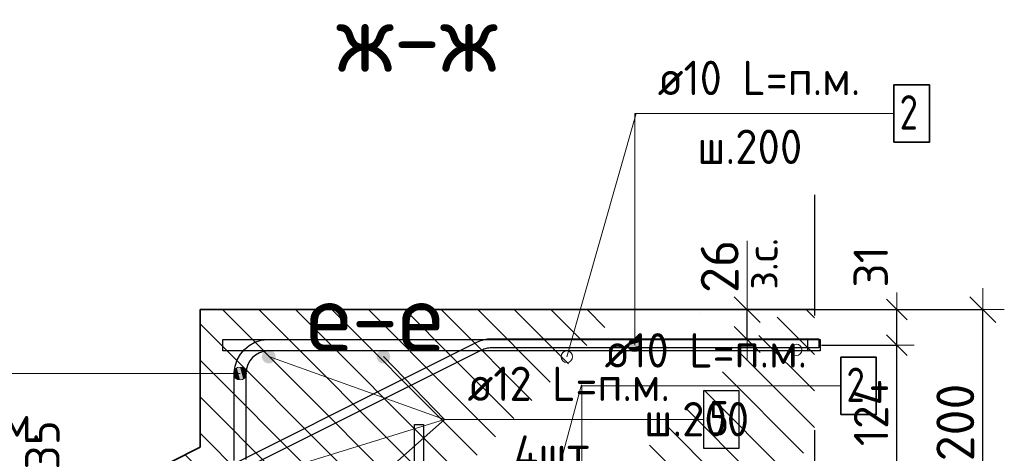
# Model space of a CAD drawing. Header units: metres. Extents: x -38 to 93, y -15 to 21.
# Tile 91 of 194: x 72.023 to 72.882, y 2.42 to 2.798. Entities that reach past the tile are written whole.
import ezdxf

# ---------------------------------------------------------------- set-up
doc = ezdxf.new("R2010")
doc.units = ezdxf.units.M
doc.header["$PDMODE"] = 65
doc.linetypes.add('______4', pattern=[0.135, 0.105, -0.03])
for name, color, linetype, lineweight in [('XR$3$Арм. стержнями верхней зоны', 180, 'Continuous', 35), ('XR$3$Арм.стержн.горизонт. 1', 180, 'Continuous', 35), ('XR$3$ВК__отв в полу 1-2 эт', 220, 'Continuous', 25), ('XR$5$Арм. стержнями верхней зоны', 180, 'Continuous', 35), ('XR$5$Арм.стержн. Арматура края', 96, 'Continuous', 35), ('XR$5$Арм.стержн. Доп. арматура', 180, 'Continuous', 35), ('XR$5$ВК__отв в полу 1-2 эт', 220, 'Continuous', 25), ('XR$5$Размерная линия (1)', 7, 'Continuous', 13), ('XR$5$Размерная линия_ общее', 7, 'Continuous', 13)]:
    doc.layers.add(name, color=color, linetype=linetype, lineweight=lineweight)
doc.styles.add('ISOCPEUR', font='txt')
doc.dimstyles.new('DIMSTYLE_10', dxfattribs={"dimtxt": 0.033, "dimasz": 0.0375, "dimexe": 0, "dimexo": 0, "dimgap": 0.0165, "dimtad": 2, "dimdec": 0, "dimlfac": 1000, "dimrnd": 1, "dimzin": 12, "dimdsep": 46, "dimtxsty": 'ISOCPEUR', "dimblk1": 'ALL_ML_STRICH', "dimblk2": 'ALL_ML_STRICH', "dimsah": 1, "dimcen": 0, "dimclrd": 7, "dimclre": 256, "dimclrt": 7, "dimadec": 0, "dimazin": 0, "dimtfac": 1, "dimtdec": 0, "dimtix": 1, "dimtmove": 2, "dimatfit": 3, "dimfxl": 0, "dimtvp": 1.2, "dimtzin": 0, "dimlwd": 0, "dimlwe": -3, "dimarcsym": 0})
doc.dimstyles.new('DIMSTYLE_12', dxfattribs={"dimtxt": 0.03, "dimasz": 0.03, "dimexe": 0, "dimexo": 0, "dimgap": 0.015, "dimtad": 2, "dimdec": 0, "dimlfac": 1000, "dimrnd": 1, "dimzin": 12, "dimdsep": 46, "dimtxsty": 'ISOCPEUR', "dimblk1": 'ALL_ML_STRICH', "dimblk2": 'ALL_ML_STRICH', "dimsah": 1, "dimcen": 0, "dimclrd": 7, "dimclre": 256, "dimclrt": 7, "dimadec": 0, "dimazin": 0, "dimtfac": 1, "dimtdec": 0, "dimtix": 1, "dimtmove": 2, "dimatfit": 3, "dimfxl": 0, "dimtzin": 0, "dimlwd": 0, "dimlwe": -3, "dimarcsym": 0})
doc.dimstyles.new('DIMSTYLE_14', dxfattribs={"dimtxt": 0.03, "dimasz": 0.03, "dimexe": 0, "dimexo": 0, "dimgap": 0.015, "dimtad": 2, "dimdec": 0, "dimlfac": 1000, "dimrnd": 1, "dimzin": 12, "dimdsep": 46, "dimtxsty": 'ISOCPEUR', "dimblk1": 'ALL_ML_STRICH', "dimblk2": 'ALL_ML_STRICH', "dimsah": 1, "dimcen": 0, "dimclrd": 7, "dimclre": 256, "dimclrt": 7, "dimadec": 0, "dimazin": 0, "dimtfac": 1, "dimtdec": 0, "dimtix": 1, "dimtmove": 2, "dimatfit": 3, "dimfxl": 0, "dimtvp": 1.2, "dimtzin": 0, "dimlwd": 0, "dimlwe": -3, "dimarcsym": 0})
doc.dimstyles.new('DIMSTYLE_18', dxfattribs={"dimtxt": 0.03, "dimasz": 0.03, "dimexe": 0, "dimexo": 0, "dimgap": 0.015, "dimtad": 2, "dimdec": 0, "dimlfac": 1000, "dimrnd": 5, "dimzin": 12, "dimdsep": 46, "dimtxsty": 'ISOCPEUR', "dimblk1": 'ALL_ML_STRICH', "dimblk2": 'ALL_ML_STRICH', "dimsah": 1, "dimcen": 0, "dimclrd": 7, "dimclre": 256, "dimclrt": 7, "dimadec": 0, "dimazin": 0, "dimtfac": 1, "dimtdec": 0, "dimtix": 1, "dimtmove": 2, "dimatfit": 3, "dimfxl": 0, "dimtvp": 1.2, "dimtzin": 0, "dimlwd": 0, "dimlwe": -3, "dimarcsym": 0})
doc.dimstyles.new('DIMSTYLE_8', dxfattribs={"dimtxt": 0.033, "dimasz": 0.0375, "dimexe": 0, "dimexo": 0, "dimgap": 0.0165, "dimtad": 2, "dimdec": 0, "dimlfac": 1000, "dimrnd": 1, "dimzin": 12, "dimdsep": 46, "dimtxsty": 'ISOCPEUR', "dimblk1": 'ALL_ML_STRICH', "dimblk2": 'ALL_ML_STRICH', "dimsah": 1, "dimcen": 0, "dimclrd": 7, "dimclre": 256, "dimclrt": 7, "dimadec": 0, "dimazin": 0, "dimtfac": 1, "dimtdec": 0, "dimtix": 1, "dimtmove": 2, "dimatfit": 3, "dimfxl": 0, "dimtzin": 0, "dimlwd": 0, "dimlwe": -3, "dimarcsym": 0})
pattern_1 = [(135, (0, 0), (-0.031819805, -0.031819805), [0.4, -0.05, 0, -0.05]), (135, (-0.01591, -0.01591), (-0.031819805, -0.031819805), [0.8, -0.1, 0.1, -0.1])]

# ---------------------------------------------------------------- blocks, each defined once
blk = doc.blocks.new('ALL_ML_STRICH')
at = {"color": 0, "linetype": 'ByBlock', "lineweight": -2}
for p, q in [((0, -0.5), (0, 0.5)), ((-0.3, -0.3), (0.3, 0.3)), ((-1, 0), (0.5, 0))]:
    blk.add_line(p, q, dxfattribs=at)
blk = doc.blocks.new('*D541')
at = {"layer": 'DEFPOINTS', "color": 7, "linetype": 'Continuous', "lineweight": 13, "transparency": 33554687}
for p in [(72.69135, 2.54518), (72.69135, 2.34518), (72.8629, 2.34518)]:
    blk.add_point(p, dxfattribs=at)
at = {"layer": 'XR$5$Размерная линия_ общее', "color": 253, "linetype": 'Continuous', "lineweight": -2, "true_color": 0xa0a0a0, "transparency": 33554687}
for p, q in [((72.71135, 2.54518), (72.8629, 2.54518)), ((72.71135, 2.34518), (72.8629, 2.34518))]:
    blk.add_line(p, q, dxfattribs=at)
at = {"layer": 'XR$5$Размерная линия_ общее', "color": 7, "linetype": 'Continuous', "lineweight": -2, "transparency": 33554687}
blk.add_line((72.8629, 2.34518), (72.8629, 2.54518), dxfattribs=at)
at = {"layer": 'XR$5$Размерная линия_ общее', "color": 7, "linetype": 'Continuous', "lineweight": 13, "transparency": 33554687, "xscale": 0.0375, "yscale": 0.0375, "zscale": 0.0375}
for p, rotation in [((72.8629, 2.54518), 90), ((72.8629, 2.34518), 270)]:
    blk.add_blockref('ALL_ML_STRICH', p, dxfattribs=dict(at, rotation=rotation))
at = {"layer": 'XR$5$Размерная линия_ общее', "color": 7, "linetype": 'Continuous', "lineweight": 13, "transparency": 33554687, "insert": (72.8389, 2.44683), "char_height": 0.033, "width": 0.099, "attachment_point": 5, "rotation": 90, "style": 'ISOCPEUR'}
blk.add_mtext('\\A1;{200}', dxfattribs=at)
blk = doc.blocks.new('*D691')
at = {"layer": 'DEFPOINTS', "color": 7, "linetype": 'Continuous', "lineweight": 13, "transparency": 33554687}
for p in [(72.70226, 2.51418), (72.69524, 2.39018), (72.7879, 2.39018)]:
    blk.add_point(p, dxfattribs=at)
at = {"layer": 'XR$5$Размерная линия (1)', "color": 9, "linetype": 'Continuous', "lineweight": -2, "true_color": 0xc7c7c7, "transparency": 33554687}
for p, q in [((72.72226, 2.51418), (72.7879, 2.51418)), ((72.71524, 2.39018), (72.7879, 2.39018))]:
    blk.add_line(p, q, dxfattribs=at)
at = {"layer": 'XR$5$Размерная линия (1)', "color": 7, "linetype": 'Continuous', "lineweight": -2, "transparency": 33554687}
blk.add_line((72.7879, 2.39018), (72.7879, 2.51418), dxfattribs=at)
at = {"layer": 'XR$5$Размерная линия (1)', "color": 7, "linetype": 'Continuous', "lineweight": 13, "transparency": 33554687, "xscale": 0.03, "yscale": 0.03, "zscale": 0.03}
for p, rotation in [((72.7879, 2.51418), 90), ((72.7879, 2.39018), 270)]:
    blk.add_blockref('ALL_ML_STRICH', p, dxfattribs=dict(at, rotation=rotation))
at = {"layer": 'XR$5$Размерная линия (1)', "color": 7, "linetype": 'Continuous', "lineweight": 13, "transparency": 33554687, "insert": (72.7654, 2.45518), "char_height": 0.03, "width": 0.09, "attachment_point": 5, "rotation": 90, "style": 'ISOCPEUR'}
blk.add_mtext('\\A1;{124}', dxfattribs=at)
blk = doc.blocks.new('*D692')
at = {"layer": 'DEFPOINTS', "color": 7, "linetype": 'Continuous', "lineweight": 13, "transparency": 33554687}
for p in [(72.68439, 2.54518), (72.70226, 2.51418), (72.7879, 2.51418)]:
    blk.add_point(p, dxfattribs=at)
at = {"layer": 'XR$5$Размерная линия (1)', "color": 9, "linetype": 'Continuous', "lineweight": -2, "true_color": 0xc7c7c7, "transparency": 33554687}
for p, q in [((72.70439, 2.54518), (72.7879, 2.54518)), ((72.72226, 2.51418), (72.7879, 2.51418))]:
    blk.add_line(p, q, dxfattribs=at)
at = {"layer": 'XR$5$Размерная линия (1)', "color": 7, "linetype": 'Continuous', "lineweight": -2, "transparency": 33554687}
blk.add_line((72.7879, 2.51418), (72.7879, 2.54518), dxfattribs=at)
at = {"layer": 'XR$5$Размерная линия (1)', "color": 7, "linetype": 'Continuous', "lineweight": 13, "transparency": 33554687, "xscale": 0.03, "yscale": 0.03, "zscale": 0.03}
for p, rotation in [((72.7879, 2.54518), 90), ((72.7879, 2.51418), 270)]:
    blk.add_blockref('ALL_ML_STRICH', p, dxfattribs=dict(at, rotation=rotation))
at = {"layer": 'XR$5$Размерная линия (1)', "color": 7, "linetype": 'Continuous', "lineweight": 13, "transparency": 33554687, "insert": (72.76516, 2.58247), "char_height": 0.03, "width": 0.06, "attachment_point": 5, "rotation": 90, "style": 'ISOCPEUR'}
blk.add_mtext('\\A1;{31}', dxfattribs=at)
blk = doc.blocks.new('*D694')
at = {"layer": 'DEFPOINTS', "color": 7, "linetype": 'Continuous', "lineweight": 13, "transparency": 33554687}
for p in [(72.61736, 2.54518), (72.61736, 2.51918), (72.65734, 2.51918)]:
    blk.add_point(p, dxfattribs=at)
at = {"layer": 'XR$5$Размерная линия_ общее', "color": 253, "linetype": 'Continuous', "lineweight": -2, "true_color": 0xa0a0a0, "transparency": 33554687}
for p, q in [((72.63736, 2.54518), (72.65734, 2.54518)), ((72.63736, 2.51918), (72.65734, 2.51918))]:
    blk.add_line(p, q, dxfattribs=at)
at = {"layer": 'XR$5$Размерная линия_ общее', "color": 7, "linetype": 'Continuous', "lineweight": -2, "transparency": 33554687}
blk.add_line((72.65734, 2.51918), (72.65734, 2.54518), dxfattribs=at)
at = {"layer": 'XR$5$Размерная линия_ общее', "color": 7, "linetype": 'Continuous', "lineweight": 13, "transparency": 33554687, "xscale": 0.0375, "yscale": 0.0375, "zscale": 0.0375}
for p, rotation in [((72.65734, 2.54518), 90), ((72.65734, 2.51918), 270)]:
    blk.add_blockref('ALL_ML_STRICH', p, dxfattribs=dict(at, rotation=rotation))
at = {"layer": 'XR$5$Размерная линия_ общее', "color": 7, "linetype": 'Continuous', "lineweight": 13, "transparency": 33554687, "insert": (72.65688, 2.56255), "char_height": 0.027, "width": 0.00135, "attachment_point": 1, "rotation": 90, "line_spacing_factor": 0.60241, "style": 'ISOCPEUR'}
blk.add_mtext('з.с.', dxfattribs=at)
at = {"layer": 'XR$5$Размерная линия_ общее', "color": 7, "linetype": 'Continuous', "lineweight": 13, "transparency": 33554687, "insert": (72.63334, 2.58291), "char_height": 0.033, "width": 0.066, "attachment_point": 5, "rotation": 90, "style": 'ISOCPEUR'}
blk.add_mtext('\\A1;{26}', dxfattribs=at)
blk = doc.blocks.new('*D705')
at = {"layer": 'DEFPOINTS', "color": 7, "linetype": 'Continuous', "lineweight": 13, "transparency": 33554687}
for p in [(72.10003, 2.38518), (72.06519, 2.35018), (72.13995, 2.35018)]:
    blk.add_point(p, dxfattribs=at)
at = {"layer": 'XR$5$Размерная линия (1)', "color": 9, "linetype": 'Continuous', "lineweight": -2, "true_color": 0xc7c7c7, "transparency": 33554687}
for p, q in [((72.08003, 2.38518), (72.06519, 2.38518)), ((72.11995, 2.35018), (72.06519, 2.35018))]:
    blk.add_line(p, q, dxfattribs=at)
at = {"layer": 'XR$5$Размерная линия (1)', "color": 7, "linetype": 'Continuous', "lineweight": -2, "transparency": 33554687}
blk.add_line((72.06519, 2.35018), (72.06519, 2.38518), dxfattribs=at)
at = {"layer": 'XR$5$Размерная линия (1)', "color": 7, "linetype": 'Continuous', "lineweight": 13, "transparency": 33554687, "xscale": 0.03, "yscale": 0.03, "zscale": 0.03}
for p, rotation in [((72.06519, 2.38518), 90), ((72.06519, 2.35018), 270)]:
    blk.add_blockref('ALL_ML_STRICH', p, dxfattribs=dict(at, rotation=rotation))
at = {"layer": 'XR$5$Размерная линия (1)', "color": 7, "linetype": 'Continuous', "lineweight": 13, "transparency": 33554687, "insert": (72.04254, 2.42731), "char_height": 0.03, "width": 0.06, "attachment_point": 5, "rotation": 90, "style": 'ISOCPEUR'}
blk.add_mtext('\\A1;{35}', dxfattribs=at)

msp = doc.modelspace()

# ---------------------------------------------------------------- hatches: boundary and pattern name
at = {"linetype": 'Continuous', "lineweight": 13, "transparency": 33554687}
h = msp.add_hatch(dxfattribs=at)
h.set_pattern_fill('__________540', scale=0.015, style=0, pattern_type=2)
h.set_pattern_definition(pattern_1)
h.paths.add_polyline_path([(72.40003, 2.54518), (72.18003, 2.54518), (72.18003, 2.42518), (72.10003, 2.38518), (72.10003, 2.18518), (72.40003, 2.18518)], flags=0)
h = msp.add_hatch(dxfattribs=at)
h.set_pattern_fill('__________540', scale=0.015, style=0, pattern_type=2)
h.set_pattern_definition(pattern_1)
h.paths.add_polyline_path([(72.40003, 2.54518), (72.40003, 2.34518), (72.71593, 2.34518), (72.71593, 2.54518)], flags=0)
at = {"layer": 'XR$5$Арм. стержнями верхней зоны', "linetype": 'Continuous', "lineweight": 13, "transparency": 33554687}
for points in [[(72.56414, 2.517), (72.55446, 2.517), (72.55367, 2.51418)], [(72.56414, 2.517), (72.55367, 2.51418), (72.56492, 2.51418)], [(72.56211, 2.51902), (72.55649, 2.51902), (72.55446, 2.517)], [(72.56211, 2.51902), (72.55446, 2.517), (72.56414, 2.517)], [(72.55649, 2.51902), (72.56211, 2.51902), (72.5593, 2.51981)], [(72.56492, 2.51418), (72.55367, 2.51418), (72.55446, 2.51137)], [(72.56492, 2.51418), (72.55446, 2.51137), (72.56414, 2.51137)], [(72.56414, 2.51137), (72.55446, 2.51137), (72.55649, 2.50935)], [(72.56414, 2.51137), (72.55649, 2.50935), (72.56211, 2.50935)], [(72.56211, 2.50935), (72.55649, 2.50935), (72.5593, 2.50856)]]:
    msp.add_hatch(color=7, dxfattribs=at).paths.add_polyline_path(points)
at = {"layer": 'XR$5$Арм.стержн. Арматура края', "linetype": 'Continuous', "lineweight": 13, "transparency": 33554687}
for points in [[(72.21011, 2.48668), (72.21011, 2.4923), (72.20932, 2.48949)], [(72.21011, 2.4923), (72.21214, 2.48465), (72.21214, 2.49433)], [(72.21011, 2.4923), (72.21011, 2.48668), (72.21214, 2.48465)], [(72.21214, 2.49433), (72.21495, 2.48386), (72.21495, 2.49511)], [(72.21214, 2.49433), (72.21214, 2.48465), (72.21495, 2.48386)], [(72.21495, 2.49511), (72.21495, 2.48386), (72.21776, 2.48465)], [(72.21495, 2.49511), (72.21776, 2.48465), (72.21776, 2.49433)], [(72.21776, 2.49433), (72.21776, 2.48465), (72.21979, 2.48668)], [(72.21776, 2.49433), (72.21979, 2.48668), (72.21979, 2.4923)], [(72.21979, 2.4923), (72.21979, 2.48668), (72.22057, 2.48949)]]:
    msp.add_hatch(color=7, dxfattribs=at).paths.add_polyline_path(points)
at = {"layer": 'XR$5$Арм.стержн. Доп. арматура', "linetype": 'Continuous', "lineweight": 50, "transparency": 33554687}
for points in [[(72.24603, 2.50418), (72.24557, 2.50648), (72.24427, 2.50843), (72.24232, 2.50973), (72.24003, 2.51018), (72.23773, 2.50973), (72.23578, 2.50843), (72.23448, 2.50648), (72.23403, 2.50418), (72.23448, 2.50189), (72.23578, 2.49994), (72.23773, 2.49864), (72.24003, 2.49818), (72.24232, 2.49864), (72.24427, 2.49994), (72.24557, 2.50189)], [(72.34603, 2.50418), (72.34557, 2.50648), (72.34427, 2.50843), (72.34232, 2.50973), (72.34003, 2.51018), (72.33773, 2.50973), (72.33578, 2.50843), (72.33448, 2.50648), (72.33403, 2.50418), (72.33448, 2.50189), (72.33578, 2.49994), (72.33773, 2.49864), (72.34003, 2.49818), (72.34232, 2.49864), (72.34427, 2.49994), (72.34557, 2.50189)]]:
    msp.add_hatch(color=34, dxfattribs=at).paths.add_polyline_path(points)

# ---------------------------------------------------------------- linework, layer by layer
at = {"color": 7, "linetype": '______4', "lineweight": 25, "transparency": 33554687}
msp.add_line((72.71593, 2.64518), (72.71593, 2.24518), dxfattribs=at)
at = {"color": 7, "linetype": 'Continuous', "lineweight": 13, "transparency": 33554687}
msp.add_line((72.65734, 2.54518), (72.65734, 2.60518), dxfattribs=at)
at = {"color": 7, "linetype": 'Continuous', "lineweight": 35, "transparency": 33554687}
for p, q in [((72.18003, 2.54518), (72.18003, 2.42518)), ((72.40003, 2.54518), (72.18003, 2.54518)), ((72.71593, 2.54518), (72.40003, 2.54518)), ((72.18003, 2.42518), (72.10003, 2.38518))]:
    msp.add_line(p, q, dxfattribs=at)
at = {"color": 7, "linetype": 'Continuous', "lineweight": 13, "transparency": 33554687}
for centre in [(72.50003, 2.50413), (72.70003, 2.51013)]:
    msp.add_circle(centre, 0.005, dxfattribs=at)
at = {"layer": 'XR$3$Арм. стержнями верхней зоны', "color": 7, "linetype": 'Continuous', "lineweight": 13, "transparency": 33554687}
for q in [(72.73897, 2.47868), (72.51297, 2.28916)]:
    msp.add_line((72.51297, 2.47868), q, dxfattribs=at)
at = {"layer": 'XR$3$Арм. стержнями верхней зоны', "color": 7, "linetype": 'Continuous', "lineweight": 35, "transparency": 33554687}
msp.add_lwpolyline([(72.73897, 2.45368), (72.76997, 2.45368), (72.76997, 2.50368), (72.73897, 2.50368), (72.73897, 2.45368)], dxfattribs=at)
at = {"layer": 'XR$3$ВК__отв в полу 1-2 эт', "color": 7, "linetype": 'Continuous', "lineweight": 13, "transparency": 33554687}
msp.add_line((72.45868, 2.27911), (72.51294, 2.47971), dxfattribs=at)
at = {"layer": 'XR$5$Арм. стержнями верхней зоны', "color": 7, "linetype": 'Continuous', "lineweight": 13, "transparency": 33554687}
for p, q in [((72.5593, 2.7161), (72.7853, 2.7161)), ((72.5593, 2.7161), (72.5593, 2.51418)), ((72.5593, 2.51981), (72.5593, 2.51981)), ((72.55367, 2.51418), (72.55367, 2.51418)), ((72.5593, 2.50856), (72.5593, 2.50856)), ((72.56492, 2.51418), (72.56492, 2.51418))]:
    msp.add_line(p, q, dxfattribs=at)
at = {"layer": 'XR$5$Арм. стержнями верхней зоны', "color": 7, "linetype": 'Continuous', "lineweight": 35, "transparency": 33554687}
msp.add_lwpolyline([(72.7853, 2.6911), (72.8163, 2.6911), (72.8163, 2.7411), (72.7853, 2.7411), (72.7853, 2.6911)], dxfattribs=at)
at = {"layer": 'XR$5$Арм. стержнями верхней зоны', "color": 4, "linetype": 'Continuous', "lineweight": 25, "transparency": 33554687}
msp.add_lwpolyline([(72.20003, 2.51918), (72.72093, 2.51918), (72.72093, 2.50918), (72.20003, 2.50918), (72.20003, 2.51918)], dxfattribs=at)
at = {"layer": 'XR$5$Арм. стержнями верхней зоны', "color": 7, "linetype": 'Continuous', "lineweight": 13, "transparency": 33554687}
msp.add_circle((72.5593, 2.51418), 0.00563, dxfattribs=at)
at = {"layer": 'XR$5$Арм.стержн. Арматура края', "color": 7, "linetype": 'Continuous', "lineweight": 13, "transparency": 33554687}
for p, q in [((72.21495, 2.49511), (72.21495, 2.49511)), ((72.00896, 2.48949), (72.21495, 2.48949)), ((72.20932, 2.48949), (72.20932, 2.48949)), ((72.21495, 2.48386), (72.21495, 2.48386)), ((72.22057, 2.48949), (72.22057, 2.48949))]:
    msp.add_line(p, q, dxfattribs=at)
at = {"layer": 'XR$5$Арм.стержн. Арматура края', "color": 40, "linetype": 'Continuous', "lineweight": 25, "transparency": 33554687}
for points in [[(72.13968, 2.37592), (72.4222, 2.51705), (72.42356, 2.51766), (72.42499, 2.51821), (72.42645, 2.51868), (72.42793, 2.51908), (72.42942, 2.51939), (72.43094, 2.51961), (72.43247, 2.51976), (72.43396, 2.51982), (72.71993, 2.51982), (72.71993, 2.51182), (72.43413, 2.51182), (72.43301, 2.51178), (72.43192, 2.51167), (72.43083, 2.51151), (72.42977, 2.51129), (72.42871, 2.51101), (72.42767, 2.51067), (72.42664, 2.51027), (72.42562, 2.50981), (72.14361, 2.36894)], [(72.36703, 2.23742), (72.36703, 2.44518), (72.37503, 2.44518)], [(72.37503, 2.44518), (72.37503, 2.23686)]]:
    msp.add_lwpolyline(points, dxfattribs=at)
at = {"layer": 'XR$5$Арм.стержн. Арматура края', "color": 4, "linetype": 'Continuous', "lineweight": 25, "transparency": 33554687}
msp.add_lwpolyline([(72.20995, 2.41375), (72.20995, 2.49062), (72.21067, 2.49584), (72.21247, 2.50127), (72.21527, 2.50628), (72.21872, 2.51041), (72.22285, 2.51386), (72.22786, 2.51667), (72.2333, 2.51846), (72.23851, 2.51918), (72.70995, 2.51918), (72.70995, 2.50918), (72.2392, 2.50918), (72.23557, 2.50868), (72.2319, 2.50747), (72.22855, 2.50559), (72.22582, 2.50331), (72.22354, 2.50059), (72.22166, 2.49723), (72.22045, 2.49356), (72.21995, 2.48993), (72.21995, 2.41444)], dxfattribs=at)
at = {"layer": 'XR$5$Арм.стержн. Арматура края', "color": 7, "linetype": 'Continuous', "lineweight": 13, "transparency": 33554687}
msp.add_circle((72.21495, 2.48949), 0.00563, dxfattribs=at)
at = {"layer": 'XR$5$Арм.стержн. Доп. арматура', "color": 7, "linetype": 'Continuous', "lineweight": 13, "transparency": 33554687}
for q in [(72.24003, 2.50418), (72.34003, 2.50418), (72.23995, 2.40218), (72.33995, 2.40218), (72.61935, 2.44954)]:
    msp.add_line((72.39335, 2.44954), q, dxfattribs=at)
at = {"layer": 'XR$5$Арм.стержн. Доп. арматура', "color": 7, "linetype": 'Continuous', "lineweight": 25, "transparency": 33554687}
msp.add_lwpolyline([(72.61935, 2.42454), (72.65035, 2.42454), (72.65035, 2.47454), (72.61935, 2.47454), (72.61935, 2.42454)], dxfattribs=at)
at = {"layer": 'XR$5$ВК__отв в полу 1-2 эт', "color": 7, "linetype": 'Continuous', "lineweight": 13, "transparency": 33554687}
msp.add_line((72.50003, 2.50413), (72.56051, 2.71612), dxfattribs=at)

# ---------------------------------------------------------------- texts
at = {"color": 7, "linetype": 'Continuous', "lineweight": 13, "transparency": 33554687, "char_height": 0.06, "attachment_point": 5, "style": 'ISOCPEUR'}
for s, insert, width in [('\\A1;{\\fISOCPEUR|i0|b0;\\H0.060000;\\W1.000000;\\C7;ж-ж}\\P', (72.3693, 2.78223), 0.1777778), ('\\A1;{\\fISOCPEUR|i0|b0;\\H0.060000;\\W1.000000;\\C7;е-е}\\P', (72.3326, 2.53871), 0.1533913)]:
    msp.add_mtext(s, dxfattribs=dict(at, insert=insert, width=width))
at = {"layer": 'XR$3$Арм. стержнями верхней зоны', "color": 7, "linetype": 'Continuous', "lineweight": 25, "transparency": 33554687, "char_height": 0.03, "attachment_point": 7, "style": 'ISOCPEUR'}
for s, insert, width in [('\\W0.94;ø10 L=п.м.', (72.53297, 2.49468), 0.1999832), ('\\W0.78;2', (72.74397, 2.46468), 0.0326407), ('\\W0.95;ш.200 ', (72.56747, 2.43468), 0.1311997)]:
    msp.add_mtext(s, dxfattribs=dict(at, insert=insert, width=width))
at = {"layer": 'XR$3$Арм.стержн.горизонт. 1', "color": 7, "linetype": 'Continuous', "lineweight": 25, "transparency": 33554687, "insert": (71.86342, 2.4314), "char_height": 0.03, "width": 0.1999831, "attachment_point": 7, "style": 'ISOCPEUR'}
msp.add_mtext('\\W0.94;ø16 L=п.м.', dxfattribs=at)
at = {"layer": 'XR$5$Арм. стержнями верхней зоны', "color": 7, "linetype": 'Continuous', "lineweight": 25, "transparency": 33554687, "char_height": 0.03, "attachment_point": 7, "style": 'ISOCPEUR'}
for s, insert, width in [('\\W0.94;ø10 L=п.м.', (72.5793, 2.7321), 0.1999832), ('\\W0.78;2', (72.7903, 2.7021), 0.0326407), ('\\W0.95;ш.200 ', (72.6138, 2.6721), 0.1311995)]:
    msp.add_mtext(s, dxfattribs=dict(at, insert=insert, width=width))
at = {"layer": 'XR$5$Арм.стержн. Доп. арматура', "color": 7, "linetype": 'Continuous', "lineweight": 25, "transparency": 33554687, "char_height": 0.03, "attachment_point": 7, "style": 'ISOCPEUR'}
for s, insert, width in [('\\W0.94;ø12 L=п.м.', (72.41335, 2.46554), 0.1999832), ('\\W0.78;5', (72.62435, 2.43554), 0.0326407), ('\\W0.95;4шт. ', (72.45385, 2.40554), 0.1191575)]:
    msp.add_mtext(s, dxfattribs=dict(at, insert=insert, width=width))

# ---------------------------------------------------------------- dimensions: what is measured, and where the dimension line sits
at = {"layer": 'XR$5$Размерная линия (1)', "color": 7, "linetype": 'Continuous', "lineweight": 13, "transparency": 33554687}
for base, p1, p2, dimstyle, picture, middle in [((72.7879, 2.54518), (72.72226, 2.51418), (72.70439, 2.54518), 'DIMSTYLE_14', '*D692', (72.76516, 2.58247)), ((72.7879, 2.51418), (72.71524, 2.39018), (72.72226, 2.51418), 'DIMSTYLE_12', '*D691', (72.7654, 2.45518)), ((72.06519, 2.38518), (72.11995, 2.35018), (72.08003, 2.38518), 'DIMSTYLE_18', '*D705', (72.04254, 2.42731))]:
    dim = msp.add_linear_dim(base=base, p1=p1, p2=p2, angle=90, dimstyle=dimstyle, override={"dimpost": '<>', "dimclrd": 7, "dimclre": 9, "dimclrt": 7, "dimlwd": 0, "dimlwe": 65533}, dxfattribs=at)
    dim.commit()
    dim.dimension.update_dxf_attribs({"geometry": picture, "text_midpoint": middle, "dimtype": 160})
at = {"layer": 'XR$5$Размерная линия_ общее', "color": 7, "linetype": 'Continuous', "lineweight": 13, "transparency": 33554687}
dim = msp.add_linear_dim(base=(72.65734, 2.54518), p1=(72.63736, 2.51918), p2=(72.63736, 2.54518), angle=90, text='<>\\Xз.с.', dimstyle='DIMSTYLE_10', override={"dimpost": '<>', "dimclrd": 7, "dimclre": 253, "dimclrt": 7, "dimlwd": 0, "dimlwe": 65533}, dxfattribs=at)
dim.commit()
dim.dimension.update_dxf_attribs({"geometry": '*D694', "text_midpoint": (72.63334, 2.58291), "dimtype": 160})
dim = msp.add_linear_dim(base=(72.8629, 2.54518), p1=(72.71135, 2.34518), p2=(72.71135, 2.54518), angle=90, dimstyle='DIMSTYLE_8', override={"dimpost": '<>', "dimclrd": 7, "dimclre": 253, "dimclrt": 7, "dimlwd": 0, "dimlwe": 65533}, dxfattribs=at)
dim.commit()
dim.dimension.update_dxf_attribs({"geometry": '*D541', "text_midpoint": (72.8389, 2.44683), "dimtype": 160})

doc.saveas('drawing.dxf')
